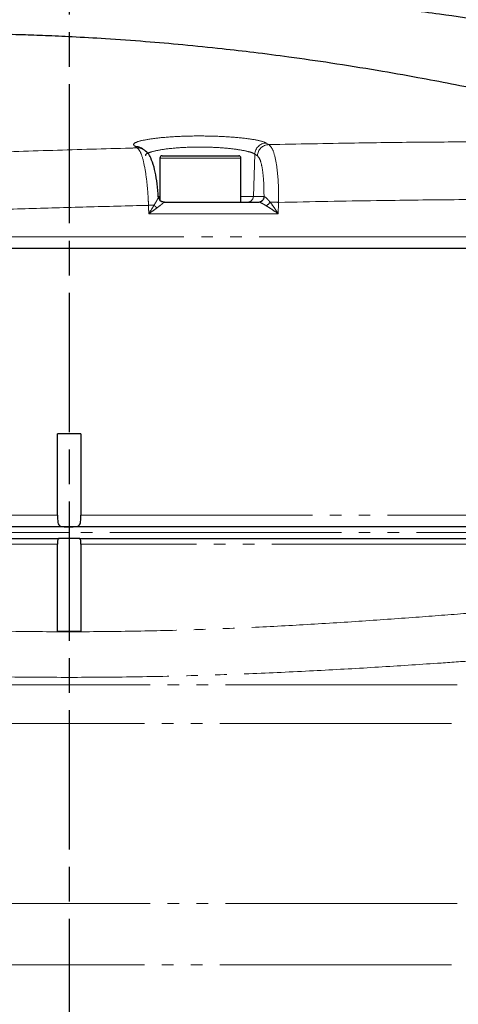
# Model space of a CAD drawing. Header units: millimetres. Extents: x 0 to 7327, y -11399 to -6123.
# Tile 33 of 87: x 2182 to 2220, y -8582 to -8497. Entities that reach past the tile are written whole.
import ezdxf

# ---------------------------------------------------------------- set-up
doc = ezdxf.new("R2010")
doc.units = ezdxf.units.MM
doc.linetypes.add('AM_ISO08W050', pattern=[18, 12, -1.5, 3, -1.5])
doc.linetypes.add('PHANTOM', pattern=[26.5, 20, -1.5, 1, -1.5, 1, -1.5])
for name, color, linetype, lineweight in [('AM_5', 3, 'Continuous', 25), ('AM_6', 2, 'Continuous', 35), ('AM_7', 4, 'AM_ISO08W050', 25), ('LineThick', 7, 'Continuous', 30)]:
    doc.layers.add(name, color=color, linetype=linetype, lineweight=lineweight)
doc.styles.add('HHI_Dims', font='simplex.shx', dxfattribs={"width": 0.8, "bigfont": 'whgtxt.shx'})
doc.dimstyles.new('HHI_Standard$0', dxfattribs={"dimtxt": 3.5, "dimasz": 3.5, "dimexe": 1, "dimexo": 1, "dimgap": 1.5, "dimtad": 1, "dimdec": 0, "dimdsep": 46, "dimtxsty": 'HHI_Dims', "dimcen": 0, "dimclrd": 1, "dimclre": 1, "dimclrt": 1, "dimadec": 3, "dimazin": 2, "dimtp": 0.1, "dimtm": 0.1, "dimtfac": 0.65, "dimtdec": 0, "dimtmove": 0, "dimatfit": 3, "dimldrblk": 'OPEN30', "dimfxl": 1, "dimlwd": -1, "dimlwe": -1, "dimarcsym": 1})

# ---------------------------------------------------------------- blocks, each defined once
blk = doc.blocks.new('*D103')
at = {"layer": 'AM_5', "color": 1, "transparency": 16777216}
for p, q in [((2185.965, -8456.582), (2185.965, -8396.582)), ((2238.965, -8581.752), (2238.965, -8396.582)), ((2150.965, -8406.582), (2040.632, -8406.582)), ((2238.965, -8406.582), (2185.965, -8406.582)), ((2273.965, -8406.582), (2308.965, -8406.582))]:
    blk.add_line(p, q, dxfattribs=at)
for points in [[(2150.965, -8400.748), (2150.965, -8412.415), (2185.965, -8406.582)], [(2273.965, -8400.748), (2273.965, -8412.415), (2238.965, -8406.582)]]:
    blk.add_solid(points, dxfattribs=at)
at = {"layer": 'Defpoints', "color": 0, "transparency": 16777216}
for p in [(2185.965, -8406.582), (2185.965, -8466.582), (2238.965, -8591.752)]:
    blk.add_point(p, dxfattribs=at)
at = {"layer": 'AM_5', "color": 1, "transparency": 16777216, "insert": (2078.298, -8374.082), "char_height": 35, "attachment_point": 5, "style": 'HHI_Dims'}
blk.add_mtext('53', dxfattribs=at)
blk = doc.blocks.new('_Open30')
at = {"color": 0, "linetype": 'ByBlock', "lineweight": -2}
for p, q in [((-1, 0.2679), (0, 0)), ((0, 0), (-1, -0.2679)), ((0, 0), (-1, 0))]:
    blk.add_line(p, q, dxfattribs=at)
blk = doc.blocks.new('A$C0AC31FCD')
at = {"color": 8, "linetype": 'PHANTOM', "lineweight": 18}
for p, q in [((220.793, 219.911), (220.557, 220.045)), ((231.921, 220.327), (232.145, 220.191)), ((230.802, 215.717), (230.927, 219.369)), ((231.151, 219.233), (230.927, 219.369)), ((229.735, 219.034), (222.735, 219.034)), ((222.561, 215.717), (222.735, 215.717)), ((229.735, 215.717), (230.802, 215.717)), ((230.802, 215.717), (231.724, 215.717)), ((232.943, 214.234), (221.774, 214.234)), ((151.814, 212.234), (278.9, 212.234)), ((150.9, 188.234), (213.9, 188.234)), ((215.9, 188.234), (278.9, 188.234)), ((214.9, 186.734), (164.9, 186.734)), ((264.9, 186.734), (214.9, 186.734)), ((213.9, 185.734), (150.9, 185.734)), ((278.9, 185.734), (215.9, 185.734)), ((148.9, 173.6), (300.9, 173.6)), ((300.9, 170.251), (148.9, 170.251)), ((148.9, 154.744), (300.9, 154.744)), ((300.9, 149.442), (148.9, 149.442))]:
    blk.add_line(p, q, dxfattribs=at)
at = {"color": 7, "linetype": 'Continuous', "lineweight": 25}
for p, q in [((222.935, 219.234), (229.535, 219.234)), ((222.735, 219.034), (222.735, 215.392)), ((229.735, 215.234), (229.735, 219.034)), ((222.595, 215.703), (222.587, 215.833)), ((223.073, 215.234), (223.098, 215.234)), ((223.098, 215.234), (231.269, 215.234)), ((278.9, 211.234), (151.814, 211.234)), ((213.9, 188.234), (213.9, 195.234)), ((215.9, 195.234), (213.9, 195.234)), ((215.9, 195.234), (215.9, 188.234)), ((214.9, 187.234), (151.9, 187.234)), ((277.9, 187.234), (214.9, 187.234)), ((151.4, 186.234), (214.037, 186.234)), ((215.763, 186.234), (214.037, 186.234)), ((215.763, 186.234), (278.4, 186.234)), ((213.9, 178.234), (213.9, 185.734)), ((215.9, 185.734), (215.9, 178.234)), ((213.9, 178.234), (215.9, 178.234))]:
    blk.add_line(p, q, dxfattribs=at)
at = {"color": 8, "linetype": 'PHANTOM', "lineweight": 18}
for centre, radius, start, end in [((220.596, 219.092), 0.954, 60.1767, 92.34245), ((231.939, 219.314), 1.014, 91.05086, 176.86955), ((232.163, 219.178), 1.014, 91.05671, 176.89218), ((220.832, 218.957), 0.954, 61.22687, 92.31025), ((230.307, 215.729), 0.495, 270.53793, 358.57725), ((231.229, 215.729), 0.495, 270.53837, 358.57725), ((231.259, 215.723), 0.489, 271.18963, 358.65712), ((214.165, 430.415), 215.593, 272.01562, 272.14479), ((223.089, 215.599), 1.059, 216.21789, 234.85875), ((231.252, 215.896), 1.193, 304.2793, 326.44174), ((229.469, 119.261), 96.016, 87.90652, 88.3423)]:
    blk.add_arc(centre, radius, start, end, dxfattribs=at)
at = {"color": 7, "linetype": 'Continuous', "lineweight": 25}
for centre, radius, start, end in [((222.935, 219.034), 0.2, 90, 180), ((229.535, 219.034), 0.2, 0, 90), ((223.1, 215.734), 0.5, 183.16796, 237.11277)]:
    blk.add_arc(centre, radius, start, end, dxfattribs=at)
at = {"color": 8, "linetype": 'PHANTOM', "lineweight": 18}
for major_axis, start_param, end_param in [((-62.769, 1804.084), 4.80124, 4.801641), ((62.769, 1804.084), 4.801722, 4.802266)]:
    blk.add_ellipse((214.9, 53.718), major_axis=major_axis, ratio=0.006925, start_param=start_param, end_param=end_param, dxfattribs=at)
at = {"color": 7, "linetype": 'Continuous', "lineweight": 25}
for points, knots in [([(291.082, 222.44), (290.941, 222.476), (290.188, 222.671), (288.725, 223.043), (286.564, 223.586), (284.005, 224.216), (281.103, 224.914), (278.193, 225.593), (275.548, 226.191), (273.034, 226.745), (270.298, 227.33), (267.01, 228.006), (263.542, 228.686), (259.669, 229.404), (255.636, 230.105), (251.257, 230.807), (246.632, 231.485), (242.003, 232.093), (237.693, 232.592), (234.182, 232.955), (230.949, 233.256), (227.39, 233.552), (223.428, 233.83), (219.387, 234.062), (215.288, 234.245), (211.441, 234.366), (207.973, 234.436), (204.612, 234.474), (201.057, 234.476), (197.823, 234.444), (195.14, 234.396), (192.858, 234.343), (190.361, 234.27), (187.819, 234.181), (185.207, 234.075), (182.708, 233.963), (180.673, 233.87), (179.215, 233.805), (178.464, 233.774), (178.008, 233.756), (177.53, 233.742), (176.976, 233.729), (175.706, 233.702), (174.077, 233.672), (172.316, 233.639), (170.694, 233.606), (169.143, 233.57), (167.664, 233.532), (166.17, 233.489), (164.783, 233.444), (163.391, 233.396), (161.753, 233.333), (159.597, 233.241), (156.873, 233.107), (153.981, 232.942), (151.229, 232.761), (148.629, 232.571), (145.762, 232.338), (142.637, 232.053), (139.508, 231.734), (136.275, 231.371), (132.725, 230.932), (128.93, 230.408), (125.328, 229.859), (121.854, 229.284), (118.164, 228.622), (114.016, 227.812), (109.74, 226.897), (106.207, 226.074), (103.617, 225.435), (101.636, 224.93), (99.311, 224.312), (97.547, 223.836), (96.532, 223.538), (96.513, 223.532)], [0, 0, 0, 0, 0.002, 0.010619, 0.020459, 0.031905, 0.045597, 0.059888, 0.071209, 0.081041, 0.093124, 0.107092, 0.12395, 0.138097, 0.15657, 0.175282, 0.193412, 0.21451, 0.233239, 0.247289, 0.258462, 0.274003, 0.291914, 0.308132, 0.325937, 0.344505, 0.357413, 0.372134, 0.390553, 0.406449, 0.417294, 0.428974, 0.442152, 0.459083, 0.480633, 0.502786, 0.522525, 0.539382, 0.553555, 0.567067, 0.580942, 0.595869, 0.613371, 0.633729, 0.650384, 0.665071, 0.677522, 0.687805, 0.696358, 0.704275, 0.711656, 0.718971, 0.729257, 0.743097, 0.758144, 0.770437, 0.781802, 0.793882, 0.808121, 0.821981, 0.833891, 0.849578, 0.866563, 0.881047, 0.894285, 0.909476, 0.926651, 0.945505, 0.962351, 0.970525, 0.977789, 0.987138, 0.999759, 1, 1, 1, 1]), ([(274.723, 219.001), (274.347, 219.101), (273.073, 219.44), (270.99, 219.995), (268.623, 220.616), (266.408, 221.189), (264.069, 221.783), (261.371, 222.451), (258.037, 223.248), (254.449, 224.063), (250.991, 224.801), (247.929, 225.417), (244.836, 226.004), (241.366, 226.615), (237.616, 227.216), (234.053, 227.726), (230.936, 228.126), (227.957, 228.47), (224.804, 228.791), (221.421, 229.085), (218.147, 229.318), (215.26, 229.481), (212.814, 229.591), (210.571, 229.669), (208.369, 229.723), (206.077, 229.753), (203.853, 229.758), (201.806, 229.746), (199.725, 229.728), (197.673, 229.712), (195.656, 229.703), (193.687, 229.689), (191.882, 229.665), (190.214, 229.628), (188.063, 229.545), (185.746, 229.418), (183.664, 229.276), (181.994, 229.149), (179.935, 228.973), (177.264, 228.715), (173.652, 228.31), (169.052, 227.694), (163.564, 226.817), (157.211, 225.598), (150.635, 224.131), (146.221, 222.917), (144.178, 222.355)], [0, 0, 0, 0, 0.01102, 0.037347, 0.058698, 0.075337, 0.092495, 0.11238, 0.135001, 0.163912, 0.187669, 0.206241, 0.224762, 0.246571, 0.271163, 0.293596, 0.312628, 0.329905, 0.350716, 0.369841, 0.390252, 0.408176, 0.423394, 0.438395, 0.4602, 0.486325, 0.516919, 0.550837, 0.583476, 0.614399, 0.648648, 0.680525, 0.710037, 0.736808, 0.762575, 0.783913, 0.793282, 0.802037, 0.8114, 0.824226, 0.843332, 0.867181, 0.895772, 0.929105, 0.967187, 1, 1, 1, 1]), ([(221.302, 219.788), (221.248, 219.818), (221.172, 219.861), (221.095, 219.907), (221.072, 219.92)], [0, 0, 0, 0, 0.700042, 1, 1, 1, 1]), ([(222.587, 215.833), (222.578, 215.973), (222.546, 216.503), (222.425, 217.354), (222.232, 218.313), (221.995, 218.967), (221.738, 219.46), (221.431, 219.676), (221.283, 219.781)], [0, 0, 0, 0, 0.075516, 0.286219, 0.501611, 0.730331, 0.870323, 1, 1, 1, 1]), ([(223.117, 215.239), (223.078, 215.239), (222.981, 215.24), (222.876, 215.272), (222.832, 215.313), (222.831, 215.314)], [0, 0, 0, 0, 0.402656, 0.981697, 1, 1, 1, 1]), ([(213.9, 188.234), (213.9, 188.123), (213.899, 187.9), (213.914, 187.606), (213.987, 187.397), (214.135, 187.287), (214.341, 187.243), (214.6, 187.234), (214.798, 187.234), (214.9, 187.234)], [0, 0, 0, 0, 0.157464, 0.315178, 0.466547, 0.597197, 0.720152, 0.855399, 1, 1, 1, 1]), ([(214.9, 187.234), (214.906, 187.234), (215.023, 187.234), (215.253, 187.233), (215.544, 187.25), (215.745, 187.327), (215.85, 187.479), (215.892, 187.688), (215.9, 187.945), (215.9, 188.138), (215.9, 188.234)], [0, 0, 0, 0, 0.007856, 0.166488, 0.325129, 0.474767, 0.603533, 0.727017, 0.864166, 1, 1, 1, 1]), ([(214.037, 186.234), (214.025, 186.234), (213.983, 186.231), (213.935, 186.189), (213.908, 186.088), (213.9, 185.954), (213.9, 185.829), (213.9, 185.755), (213.9, 185.734)], [0, 0, 0, 0, 0.0945456, 0.3246465, 0.5252747, 0.7210068, 0.9248652, 1, 1, 1, 1]), ([(215.9, 185.734), (215.9, 185.791), (215.9, 185.903), (215.896, 186.052), (215.876, 186.162), (215.833, 186.225), (215.785, 186.231), (215.763, 186.234)], [0, 0, 0, 0, 0.208401, 0.417067, 0.623611, 0.821624, 1, 1, 1, 1])]:
    blk.add_open_spline(points, degree=3, knots=knots, dxfattribs=at)
at = {"color": 8, "linetype": 'PHANTOM', "lineweight": 18}
for points, knots in [([(220.557, 220.045), (220.49, 220.123), (220.357, 220.28), (221.002, 220.526), (222.2, 220.739), (223.868, 220.889), (225.791, 220.953), (227.752, 220.922), (229.541, 220.807), (230.96, 220.626), (231.677, 220.454), (231.871, 220.353), (231.921, 220.327)], [0, 0, 0, 0, 0.108042, 0.216157, 0.324416, 0.432175, 0.538964, 0.644899, 0.750616, 0.856817, 0.96385, 1, 1, 1, 1]), ([(230.927, 219.369), (230.886, 219.395), (230.726, 219.496), (230.135, 219.668), (228.964, 219.849), (227.487, 219.965), (225.867, 219.995), (224.279, 219.932), (222.898, 219.782), (221.93, 219.569), (221.448, 219.369), (221.506, 219.258), (221.523, 219.225)], [0, 0, 0, 0, 0.038685, 0.153167, 0.266568, 0.379196, 0.491871, 0.605448, 0.720242, 0.835852, 0.951508, 1, 1, 1, 1]), ([(232.145, 220.191), (234.634, 220.241), (239.242, 220.334), (245.543, 220.413), (251.136, 220.439), (256.294, 220.406), (260.939, 220.298), (265.03, 220.119), (268.483, 219.88), (271.271, 219.585), (273.305, 219.291), (274.457, 219.074), (274.685, 219.005), (274.721, 218.994)], [0, 0, 0, 0, 0.1133, 0.209769, 0.306541, 0.403015, 0.500182, 0.597651, 0.694822, 0.790384, 0.88623, 0.981775, 1, 1, 1, 1]), ([(232.145, 220.191), (232.261, 220.07), (232.494, 219.829), (232.768, 218.79), (232.944, 217.386), (232.991, 216.109), (232.979, 215.379), (232.976, 215.213)], [0, 0, 0, 0, 0.2329383, 0.4658709, 0.6989238, 0.9314034, 1, 1, 1, 1]), ([(155.452, 218.062), (156.067, 217.947), (157.169, 217.739), (159.942, 217.692), (163.108, 217.748), (166.927, 217.89), (171.35, 218.08), (176.307, 218.303), (181.732, 218.542), (187.572, 218.784), (193.742, 219.026), (200.166, 219.262), (206.772, 219.488), (213.47, 219.701), (218.159, 219.838), (220.587, 219.905), (220.793, 219.911)], [0, 0, 0, 0, 0.0945093, 0.1691096, 0.2439604, 0.318577, 0.3935113, 0.4686795, 0.5436157, 0.6185074, 0.6936313, 0.7685211, 0.8432931, 0.9182983, 0.9930696, 1, 1, 1, 1]), ([(221.748, 214.956), (221.741, 215.125), (221.713, 215.854), (221.605, 217.126), (221.383, 218.522), (221.1, 219.553), (220.895, 219.792), (220.793, 219.911)], [0, 0, 0, 0, 0.0702082, 0.3018204, 0.5342925, 0.7672077, 1, 1, 1, 1]), ([(231.724, 215.717), (231.72, 216.139), (231.713, 217.008), (231.593, 218.11), (231.404, 218.942), (231.235, 219.136), (231.151, 219.233)], [0, 0, 0, 0, 0.239635, 0.493101, 0.74655, 1, 1, 1, 1]), ([(222.234, 214.973), (222.312, 215.101), (222.45, 215.326), (222.568, 215.568), (222.609, 215.682), (222.602, 215.701), (222.6, 215.706)], [0, 0, 0, 0, 0.38127, 0.672504, 0.90042, 1, 1, 1, 1]), ([(231.724, 215.717), (231.729, 215.716), (231.736, 215.714), (231.745, 215.712), (231.747, 215.712)], [0, 0, 0, 0, 0.709358, 1, 1, 1, 1]), ([(231.747, 215.712), (231.777, 215.698), (231.844, 215.667), (232.021, 215.496), (232.166, 215.33), (232.246, 215.237)], [0, 0, 0, 0, 0.262072, 0.588483, 1, 1, 1, 1]), ([(221.748, 214.956), (221.403, 214.947), (219.296, 214.893), (215.405, 214.79), (210.036, 214.638), (204.649, 214.477), (199.335, 214.309), (194.181, 214.138), (189.168, 213.965), (184.292, 213.788), (179.636, 213.613), (175.275, 213.443), (171.188, 213.282), (167.376, 213.132), (163.907, 213.005), (160.835, 212.909), (158.137, 212.854), (155.83, 212.857), (153.459, 212.935), (152.447, 213.132), (151.814, 213.256)], [0, 0, 0, 0, 0.010772, 0.065834, 0.120897, 0.177556, 0.234215, 0.289335, 0.344455, 0.401176, 0.457896, 0.513041, 0.568186, 0.624935, 0.681684, 0.73678, 0.791876, 0.848596, 0.905315, 1, 1, 1, 1]), ([(221.774, 214.234), (221.775, 214.237), (221.822, 214.31), (221.982, 214.56), (222.129, 214.801), (222.234, 214.973)], [0, 0, 0, 0, 0.008725, 0.292102, 1, 1, 1, 1]), ([(223.098, 215.234), (223.098, 215.233), (223.098, 215.227), (223.016, 215.157), (222.812, 214.986), (222.601, 214.825), (222.479, 214.733)], [0, 0, 0, 0, 0.097576, 0.319726, 0.60834, 1, 1, 1, 1]), ([(231.924, 214.911), (231.813, 214.977), (231.616, 215.095), (231.38, 215.213), (231.303, 215.228), (231.269, 215.234)], [0, 0, 0, 0, 0.419302, 0.742175, 1, 1, 1, 1]), ([(232.943, 214.234), (232.941, 214.236), (232.784, 214.348), (232.453, 214.578), (232.105, 214.801), (231.929, 214.908), (231.924, 214.911)], [0, 0, 0, 0, 0.006341, 0.481083, 0.986841, 1, 1, 1, 1]), ([(232.246, 215.237), (232.249, 215.233), (232.375, 215.074), (232.616, 214.743), (232.838, 214.403), (232.941, 214.237), (232.943, 214.234)], [0, 0, 0, 0, 0.013134, 0.518604, 0.993678, 1, 1, 1, 1]), ([(278.825, 214.029), (278.846, 214.03), (278.96, 214.036), (278.398, 214.181), (277.082, 214.414), (274.946, 214.691), (272.084, 214.962), (268.472, 215.184), (264.176, 215.35), (259.268, 215.449), (253.793, 215.476), (247.84, 215.447), (240.947, 215.365), (235.829, 215.267), (232.976, 215.213)], [0, 0, 0, 0, 0.019864, 0.106294, 0.19263, 0.279235, 0.365573, 0.453086, 0.540878, 0.62839, 0.715581, 0.803052, 0.890245, 1, 1, 1, 1]), ([(222.479, 214.733), (222.317, 214.617), (222.09, 214.454), (221.847, 214.285), (221.776, 214.236), (221.774, 214.234)], [0, 0, 0, 0, 0.708012, 0.991239, 1, 1, 1, 1]), ([(151.841, 178.107), (152.294, 178.515), (153.207, 179.336), (155.312, 180.057), (157.726, 180.493), (160.339, 180.711), (163.371, 180.768), (166.776, 180.686), (170.486, 180.494), (174.5, 180.223), (178.838, 179.894), (183.413, 179.54), (188.143, 179.193), (193.031, 178.869), (198.119, 178.588), (203.347, 178.367), (208.632, 178.225), (213.986, 178.164), (219.401, 178.195), (224.782, 178.313), (230.039, 178.511), (235.189, 178.775), (240.241, 179.094), (245.045, 179.439), (249.534, 179.783), (253.737, 180.106), (257.725, 180.392), (261.412, 180.611), (264.749, 180.739), (267.762, 180.759), (270.469, 180.647), (272.821, 180.384), (274.789, 179.957), (276.382, 179.351), (277.628, 178.562), (278.131, 177.865), (278.382, 177.516)], [0, 0, 0, 0, 0.037684, 0.075893, 0.104923, 0.133954, 0.163933, 0.193913, 0.223019, 0.252125, 0.282085, 0.312045, 0.340773, 0.3695, 0.399037, 0.428574, 0.457654, 0.486734, 0.516685, 0.546636, 0.575728, 0.60482, 0.634762, 0.664703, 0.692609, 0.720515, 0.74916, 0.777805, 0.80517, 0.832534, 0.860664, 0.888792, 0.916181, 0.943568, 0.971784, 1, 1, 1, 1]), ([(249.982, 175.689), (248.998, 175.62), (246.403, 175.438), (241.952, 175.145), (236.646, 174.836), (231.131, 174.574), (225.501, 174.379), (219.845, 174.264), (214.149, 174.231), (208.405, 174.287), (202.736, 174.425), (197.232, 174.637), (191.873, 174.906), (186.622, 175.223), (181.549, 175.565), (176.743, 175.904), (172.434, 176.208), (169.874, 176.361), (168.708, 176.431)], [0, 0, 0, 0, 0.0392697, 0.1035771, 0.1678848, 0.2339837, 0.3000822, 0.3645489, 0.4290154, 0.4953066, 0.5615981, 0.6250671, 0.6885362, 0.7537259, 0.8189151, 0.8827531, 0.9465902, 1, 1, 1, 1])]:
    blk.add_open_spline(points, degree=3, knots=knots, dxfattribs=at)
blk = doc.blocks.new('A$C453C05D6')
at = {"layer": 'AM_7'}
blk.add_line((237.203, 318.617), (237.203, 30.276), dxfattribs=at)
at = {"layer": 'LineThick', "color": 0}
blk.add_blockref('A$C0AC31FCD', (22.303, 57.212), dxfattribs=at)

msp = doc.modelspace()

# ---------------------------------------------------------------- linework, layer by layer
at = {"layer": 'AM_6'}
msp.add_circle((2145.965, -8610.752), 158, dxfattribs=at)

# ---------------------------------------------------------------- block references
at = {"layer": 'LineThick', "color": 0}
msp.add_blockref('A$C453C05D6', (1948.762, -8785.199), dxfattribs=at)

# ---------------------------------------------------------------- dimensions: what is measured, and where the dimension line sits
at = {"layer": 'AM_5'}
dim = msp.add_linear_dim(base=(2185.965, -8406.582), p1=(2238.965, -8591.752), p2=(2185.965, -8466.582), dimstyle='HHI_Standard$0', override={"dimscale": 10, "dimdec": 0}, dxfattribs=at)
dim.commit()
dim.dimension.update_dxf_attribs({"geometry": '*D103', "text_midpoint": (2078.298, -8374.082)})

doc.saveas('drawing.dxf')
